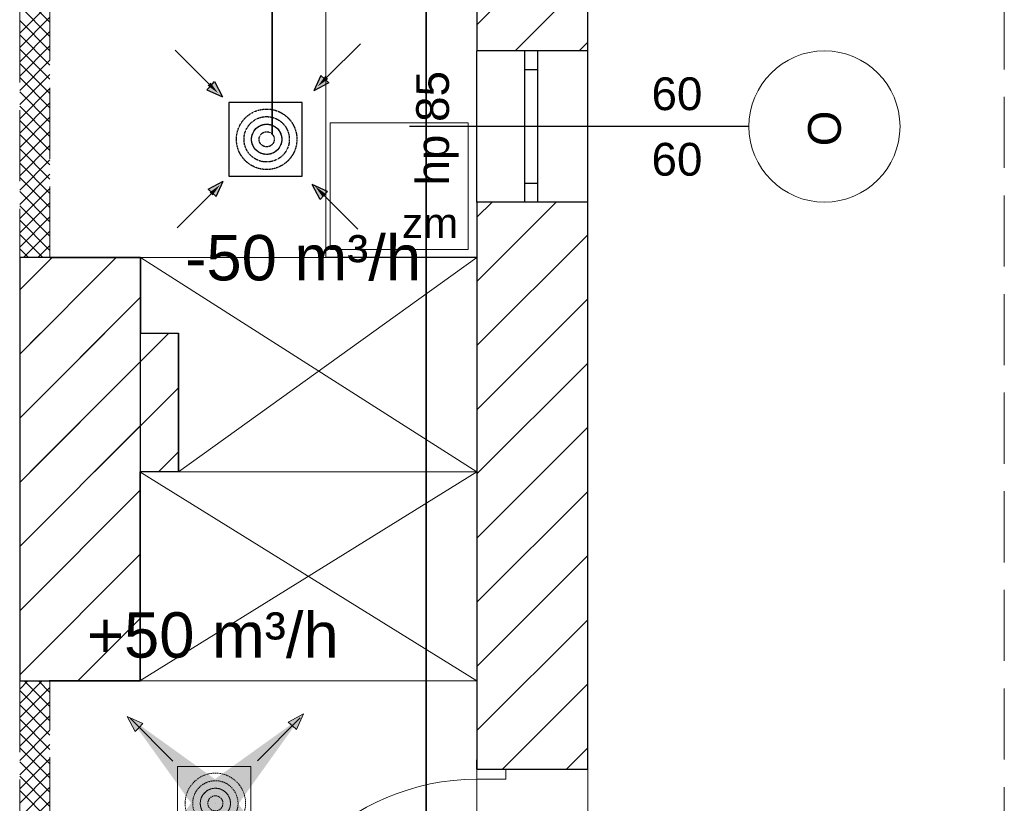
# Model space of a CAD drawing. Header units: millimetres. Extents: x -40063 to 512011, y 350190 to 687060.
# Tile 77 of 256: x 160567 to 164476, y 470241 to 473350. Entities that reach past the tile are written whole.
import ezdxf

# ---------------------------------------------------------------- set-up
doc = ezdxf.new("R2010")
doc.units = ezdxf.units.MM
doc.linetypes.add('DASHED', pattern=[0.75, 0.5, -0.25])
doc.linetypes.add('Krawędzie ukryte', pattern=[391.222223, 282.222223, -109])
for name, color, linetype in [('2D - Ogólne', 8, 'Continuous'), ('Elementy Modelu - Strefy', 8, 'Continuous'), ('IS_opisy', 7, 'Continuous'), ('IS_urządzenia', 7, 'Continuous'), ('Konstrukcja - Ściany zew', 8, 'Continuous'), ('Opisy - Teksty', 8, 'Continuous'), ('Sciany', 8, 'Continuous'), ('X_ref', 8, 'Continuous')]:
    doc.layers.add(name, color=color, linetype=linetype)
doc.layers.add('AP_nawiew N2', color=4, linetype='Continuous', lineweight=35)
doc.layers.add('AP_wywiew W2', color=6, linetype='Continuous', lineweight=35)
doc.styles.add('FDBES', font='simplex.shx')
doc.styles.add('GENERATED_STYLE_1', font='arial.ttf')
doc.styles.add('Schedule-Header', font='arial.ttf')
doc.dimstyles.new('FDBES', dxfattribs={"dimscale": 50, "dimtxt": 4, "dimasz": 2.5, "dimexe": 0.8, "dimexo": 2, "dimgap": 1, "dimtad": 1, "dimdsep": 46, "dimtxsty": 'FDBES', "dimcen": 2.5, "dimclrd": 4, "dimclre": 5, "dimadec": 0, "dimazin": 0, "dimtfac": 1, "dimtmove": 0, "dimatfit": 3, "dimfxl": 1, "dimarcsym": 0})

# ---------------------------------------------------------------- blocks, each defined once
blk = doc.blocks.new('ghdfgdf')
at = {"layer": 'IS_urządzenia', "color": 6}
for p, q in [((1245163.3, -116045.8), (1245029, -115911.5)), ((1245629.9, -116020), (1245764.2, -115885.7)), ((1245606.5, -116011.2), (1245578.7, -116073.2)), ((1245622.3, -116026.3), (1245606.5, -116011.2)), ((1245622.3, -116026.3), (1245638.6, -116041)), ((1245170, -116052.3), (1245154.9, -116068.1)), ((1245154.9, -116068.1), (1245217, -116095.9)), ((1245170, -116052.3), (1245184.7, -116036)), ((1245184.7, -116036), (1245217, -116095.9)), ((1245638.6, -116041), (1245578.7, -116073.2)), ((1245533.1, -116119.1), (1245241.3, -116119.1)), ((1245241.3, -116119.1), (1245241.3, -116410.9)), ((1245533.1, -116410.9), (1245533.1, -116119.1)), ((1245241.3, -116410.9), (1245533.1, -116410.9)), ((1245159.6, -116462.8), (1245219.5, -116430.5)), ((1245191.7, -116492.6), (1245219.5, -116430.5)), ((1245634.1, -116471.7), (1245572, -116444)), ((1245604.3, -116503.9), (1245572, -116444)), ((1245171, -116481.8), (1245036.7, -116616.1)), ((1245175.9, -116477.5), (1245159.6, -116462.8)), ((1245175.9, -116477.5), (1245191.7, -116492.6)), ((1245618.9, -116487.6), (1245604.3, -116503.9)), ((1245618.9, -116487.6), (1245634.1, -116471.7)), ((1245619.4, -116486.5), (1245753.7, -116620.9))]:
    blk.add_line(p, q, dxfattribs=at)
at = {"layer": 'IS_urządzenia', "color": 6, "linetype": 'ByBlock', "lineweight": 100}
blk.add_line((1245392, -116265), (1245392, -116265), dxfattribs=at)
at = {"layer": 'IS_urządzenia', "color": 6, "linetype": 'DASHED'}
for radius in [120, 90, 60, 30]:
    blk.add_circle((1245392, -116265), radius, dxfattribs=at)
at = {"layer": 'IS_urządzenia', "color": 6, "linetype": 'ByBlock', "lineweight": -2}
blk.add_circle((1245392, -116265), 60, dxfattribs=at)
at = {"layer": 'IS_urządzenia', "color": 6, "linetype": 'Continuous', "extrusion": (0, 0, -1)}
for points in [[(-1245578.7, -116073.2), (-1245622.3, -116026.3), (-1245606.5, -116011.2)], [(-1245622.3, -116026.3), (-1245578.7, -116073.2), (-1245638.6, -116041)], [(-1245217, -116095.9), (-1245170, -116052.3), (-1245154.9, -116068.1)], [(-1245170, -116052.3), (-1245217, -116095.9), (-1245184.7, -116036)], [(-1245175.9, -116477.5), (-1245219.5, -116430.5), (-1245159.6, -116462.8)], [(-1245219.5, -116430.5), (-1245175.9, -116477.5), (-1245191.7, -116492.6)], [(-1245572, -116444), (-1245618.9, -116487.6), (-1245634.1, -116471.7)], [(-1245618.9, -116487.6), (-1245572, -116444), (-1245604.3, -116503.9)]]:
    blk.add_solid(points, dxfattribs=at)
at = {"layer": 'IS_urządzenia', "color": 6}
for points in [[(1245635.8, -116025.9), (1245594.5, -116055.4), (1245624, -116014.1)], [(1245169.2, -116040), (1245198.7, -116081.2), (1245157.4, -116051.7)], [(1245165.2, -116475.9), (1245206.4, -116446.4), (1245176.9, -116487.7)], [(1245613.5, -116492.4), (1245584, -116451.2), (1245625.3, -116480.7)]]:
    blk.add_solid(points, dxfattribs=at)
blk = doc.blocks.new('fdgdfg')
at = {"layer": '2D - Ogólne', "color": 8, "linetype": 'Continuous'}
for p, q in [((-182995.7, 463969.9), (-182635.7, 463969.9)), ((-182635.7, 463969.9), (-182635.7, 463669.9)), ((-182635.7, 463669.9), (-182485.7, 463669.9)), ((-182485.7, 463669.9), (-182485.7, 463119.9)), ((-182485.7, 463119.9), (-182638.2, 463119.9)), ((-182638.2, 462289.9), (-182998.2, 462289.9))]:
    blk.add_line(p, q, dxfattribs=at)
at = {"layer": '2D - Ogólne', "color": 8, "linetype": 'Continuous', "lineweight": 13}
for p, q in [((-182635.7, 463969.9), (-181300.3, 463969.9)), ((-182635.7, 463969.9), (-181300.3, 463119.9)), ((-181300.3, 463969.9), (-182485.7, 463119.9)), ((-181300.3, 463119.9), (-182638.2, 462289.9)), ((-182638.2, 463119.9), (-181300.3, 462289.9)), ((-182485.7, 463119.9), (-181300.3, 463119.9)), ((-182638.2, 462289.9), (-181300.3, 462289.9))]:
    blk.add_line(p, q, dxfattribs=at)
at = {"layer": 'Elementy Modelu - Strefy', "linetype": 'Continuous', "lineweight": 0}
for p, q in [((-180860.3, 467539.9), (-180860.3, 457379.9)), ((-181300.3, 460139.9), (-181300.3, 466119.9))]:
    blk.add_line(p, q, dxfattribs=at)
at = {"layer": 'Elementy Modelu - Strefy', "color": 8, "linetype": 'Continuous', "lineweight": 0}
for p, q in [((-183115.7, 463944.3), (-183115.7, 463969.9)), ((-183115.7, 463969.9), (-182635.7, 463969.9)), ((-182635.7, 463969.9), (-182635.7, 463669.9)), ((-183115.7, 462289.9), (-183115.7, 463944.3)), ((-182635.7, 463669.9), (-182485.7, 463669.9)), ((-182485.7, 463669.9), (-182485.7, 463119.9)), ((-182485.7, 463119.9), (-182638.2, 463119.9)), ((-182638.2, 463119.9), (-182638.2, 462289.9)), ((-182638.2, 462289.9), (-183115.7, 462289.9))]:
    blk.add_line(p, q, dxfattribs=at)
at = {"layer": 'Konstrukcja - Ściany zew', "linetype": 'Krawędzie ukryte', "lineweight": 15}
blk.add_line((-179206.3, 468519.9), (-179206.3, 456749.9), dxfattribs=at)
at = {"layer": 'Konstrukcja - Ściany zew', "linetype": 'Continuous'}
for p, q in [((-180860.3, 464789.9), (-180860.3, 467539.9)), ((-181300.3, 466119.9), (-181300.3, 464789.9)), ((-181300.3, 464893.2), (-180860.3, 465333.2)), ((-181149, 464789.9), (-180860.3, 465078.7)), ((-180894.5, 464789.9), (-180860.3, 464824.1)), ((-181110.3, 464789.9), (-181300.3, 464789.9)), ((-181300.3, 464189.9), (-181300.3, 464789.9)), ((-181060.3, 464789.9), (-181110.3, 464789.9)), ((-181110.3, 464714.9), (-181110.3, 464789.9)), ((-181060.3, 464789.9), (-181110.3, 464789.9)), ((-180860.3, 464789.9), (-181060.3, 464789.9)), ((-181060.3, 464789.9), (-181060.3, 464714.9)), ((-180860.3, 464189.9), (-180860.3, 464789.9)), ((-181060.3, 464714.9), (-181110.3, 464714.9)), ((-181110.3, 464264.9), (-181110.3, 464714.9)), ((-181060.3, 464714.9), (-181060.3, 464264.9)), ((-180220.4, 464489.9), (-181568.5, 464489.9)), ((-181110.3, 464189.9), (-181110.3, 464264.9)), ((-181110.3, 464264.9), (-181060.3, 464264.9)), ((-181060.3, 464264.9), (-181060.3, 464189.9)), ((-181060.3, 464189.9), (-181110.3, 464189.9)), ((-183115.7, 463841.5), (-182987.3, 463969.9)), ((-183115.7, 463586.9), (-182732.7, 463969.9)), ((-183115.7, 463969.9), (-183115.7, 462289.9)), ((-182635.7, 463969.9), (-183115.7, 463969.9)), ((-182635.7, 462289.9), (-182635.7, 463969.9)), ((-183115.7, 463332.4), (-182635.7, 463812.4)), ((-183115.7, 463586.9), (-183032.7, 463669.9)), ((-183115.7, 463332.4), (-182778.2, 463669.9)), ((-183115.7, 463669.9), (-183115.7, 463119.9)), ((-183073.6, 463119.9), (-182523.6, 463669.9)), ((-182485.7, 463119.9), (-182485.7, 463669.9)), ((-183115.7, 463077.8), (-182635.7, 463557.8)), ((-182819, 463119.9), (-182485.7, 463453.3)), ((-183115.7, 462823.3), (-182635.7, 463303.3)), ((-182564.5, 463119.9), (-182485.7, 463198.7)), ((-183115.7, 462568.7), (-182635.7, 463048.7)), ((-183115.7, 462314.1), (-182635.7, 462794.1)), ((-182885.4, 462289.9), (-182635.7, 462539.6)), ((-183115.7, 462289.9), (-182635.7, 462289.9))]:
    blk.add_line(p, q, dxfattribs=at)
at = {"layer": 'Konstrukcja - Ściany zew', "linetype": 'Krawędzie ukryte', "lineweight": 13}
for p, q in [((-183115.7, 466119.9), (-183115.7, 463969.9)), ((-182995.7, 463969.9), (-182995.7, 466119.9)), ((-183115.7, 463969.9), (-182995.7, 463969.9))]:
    blk.add_line(p, q, dxfattribs=at)
at = {"layer": 'Konstrukcja - Ściany zew', "linetype": 'Continuous', "lineweight": 13}
for p, q in [((-182995.7, 464903.3), (-183115.7, 465023.3)), ((-183115.7, 464859.7), (-182995.7, 464979.7)), ((-182995.7, 464846.8), (-183115.7, 464966.8)), ((-183115.7, 464803.1), (-182995.7, 464923.1)), ((-182995.7, 464790.2), (-183115.7, 464910.2)), ((-183115.7, 464746.5), (-182995.7, 464866.5)), ((-182995.7, 464733.6), (-183115.7, 464853.6)), ((-183115.7, 464690), (-182995.7, 464810)), ((-182995.7, 464677.1), (-183115.7, 464797.1)), ((-183115.7, 464633.4), (-182995.7, 464753.4)), ((-182995.7, 464620.5), (-183115.7, 464740.5)), ((-183115.7, 464576.8), (-182995.7, 464696.8)), ((-182995.7, 464563.9), (-183115.7, 464683.9)), ((-183115.7, 464520.2), (-182995.7, 464640.2)), ((-182995.7, 464507.3), (-183115.7, 464627.3)), ((-183115.7, 464463.7), (-182995.7, 464583.7)), ((-182995.7, 464450.8), (-183115.7, 464570.8)), ((-183115.7, 464407.1), (-182995.7, 464527.1)), ((-182995.7, 464394.2), (-183115.7, 464514.2)), ((-183115.7, 464350.5), (-182995.7, 464470.5)), ((-181882.7, 464504.9), (-181335.2, 464504.9)), ((-181882.7, 464002.3), (-181882.7, 464504.9)), ((-181335.2, 464504.9), (-181335.2, 464002.3)), ((-182995.7, 464337.6), (-183115.7, 464457.6)), ((-183115.7, 464294), (-182995.7, 464414)), ((-182995.7, 464281.1), (-183115.7, 464401.1)), ((-183115.7, 464237.4), (-182995.7, 464357.4)), ((-182995.7, 464224.5), (-183115.7, 464344.5)), ((-183115.7, 464180.8), (-182995.7, 464300.8)), ((-182995.7, 464167.9), (-183115.7, 464287.9)), ((-183115.7, 464124.3), (-182995.7, 464244.3)), ((-182995.7, 464111.4), (-183115.7, 464231.4)), ((-183115.7, 464067.7), (-182995.7, 464187.7)), ((-182995.7, 464054.8), (-183115.7, 464174.8)), ((-183115.7, 464011.1), (-182995.7, 464131.1)), ((-182995.7, 463998.2), (-183115.7, 464118.2)), ((-183023.9, 463969.9), (-183115.7, 464061.7)), ((-183100.3, 463969.9), (-182995.7, 464074.6)), ((-183080.4, 463969.9), (-183115.7, 464005.1)), ((-183043.8, 463969.9), (-182995.7, 464018)), ((-181335.2, 464002.3), (-181882.7, 464002.3))]:
    blk.add_line(p, q, dxfattribs=at)
at = {"layer": 'Konstrukcja - Ściany zew', "color": 8, "linetype": 'Continuous'}
for p, q in [((-181300.3, 464129.6), (-181239.9, 464189.9)), ((-181300.3, 463875), (-180985.4, 464189.9)), ((-181110.3, 464189.9), (-181300.3, 464189.9)), ((-181300.3, 464189.9), (-181300.3, 461939.9)), ((-181060.3, 464189.9), (-181110.3, 464189.9)), ((-180860.3, 464189.9), (-181060.3, 464189.9)), ((-180860.3, 461939.9), (-180860.3, 464189.9)), ((-181300.3, 463620.4), (-180860.3, 464060.4)), ((-181300.3, 463365.9), (-180860.3, 463805.9)), ((-181300.3, 463111.3), (-180860.3, 463551.3)), ((-181300.3, 462856.8), (-180860.3, 463296.8)), ((-181300.3, 462602.2), (-180860.3, 463042.2)), ((-181300.3, 462347.6), (-180860.3, 462787.6)), ((-181300.3, 462093.1), (-180860.3, 462533.1)), ((-181198.9, 461939.9), (-180860.3, 462278.5)), ((-180944.3, 461939.9), (-180860.3, 462024)), ((-181300.3, 461939.9), (-181300.3, 461976.9)), ((-180860.3, 461939.9), (-180860.3, 461976.9)), ((-181300.3, 461939.9), (-181185.3, 461939.9)), ((-181185.3, 461939.9), (-180860.3, 461939.9))]:
    blk.add_line(p, q, dxfattribs=at)
at = {"layer": 'Konstrukcja - Ściany zew', "color": 8, "linetype": 'Continuous', "lineweight": 13}
for p, q in [((-183115.7, 462257.5), (-183083.3, 462289.9)), ((-183115.7, 462200.9), (-183026.7, 462289.9)), ((-182995.7, 462188), (-183097.5, 462289.9)), ((-182995.7, 462244.6), (-183040.9, 462289.9)), ((-183115.7, 462144.4), (-182995.7, 462264.4)), ((-182995.7, 462131.5), (-183115.7, 462251.5)), ((-183115.7, 462087.8), (-182995.7, 462207.8)), ((-182995.7, 462074.9), (-183115.7, 462194.9)), ((-183115.7, 462031.2), (-182995.7, 462151.2)), ((-182995.7, 462018.3), (-183115.7, 462138.3)), ((-183115.7, 461974.7), (-182995.7, 462094.7)), ((-182995.7, 461961.8), (-183115.7, 462081.8)), ((-183115.7, 461918.1), (-182995.7, 462038.1)), ((-182995.7, 461905.2), (-183115.7, 462025.2)), ((-183115.7, 461861.5), (-182995.7, 461981.5)), ((-182995.7, 461848.6), (-183115.7, 461968.6)), ((-181300.3, 461939.9), (-181300.3, 461976.9)), ((-180860.3, 461939.9), (-180860.3, 461976.9)), ((-181300.3, 461899.9), (-181300.3, 461939.9)), ((-181300.3, 461939.9), (-181185.3, 461939.9)), ((-181300.3, 461939.9), (-181185.3, 461939.9)), ((-181185.3, 461939.9), (-181185.3, 461899.9)), ((-181185.3, 461939.9), (-180860.3, 461939.9)), ((-183115.7, 461805), (-182995.7, 461925)), ((-182995.7, 461792.1), (-183115.7, 461912.1)), ((-181185.3, 461899.9), (-181300.3, 461899.9)), ((-183115.7, 461748.4), (-182995.7, 461868.4)), ((-182995.7, 461735.5), (-183115.7, 461855.5)), ((-183115.7, 461691.8), (-182995.7, 461811.8))]:
    blk.add_line(p, q, dxfattribs=at)
at = {"layer": 'Konstrukcja - Ściany zew', "color": 8, "linetype": 'Krawędzie ukryte', "lineweight": 13}
for p, q in [((-183115.7, 462289.9), (-183115.7, 460139.9)), ((-182995.7, 462289.9), (-183115.7, 462289.9)), ((-182995.7, 460139.9), (-182995.7, 462289.9))]:
    blk.add_line(p, q, dxfattribs=at)
at = {"layer": 'Konstrukcja - Ściany zew', "color": 251, "linetype": 'Continuous', "lineweight": 13}
for start, end in [(90, 270), (270, 90)]:
    blk.add_arc((-179920.4, 464489.9), 300, start, end, dxfattribs=at)
at = {"layer": 'Konstrukcja - Ściany zew', "color": 8, "linetype": 'Continuous', "lineweight": 13}
blk.add_arc((-181300.3, 460979.9), 920, 90, 180, dxfattribs=at)
at = {"layer": 'Sciany', "linetype": 'Continuous', "lineweight": 13}
blk.add_line((-181900.3, 463969.9), (-181900.3, 466119.9), dxfattribs=at)
at = {"layer": 'Sciany', "color": 8, "linetype": 'Continuous'}
blk.add_line((-181300.3, 463969.9), (-181900.3, 463969.9), dxfattribs=at)
at = {"layer": 'Konstrukcja - Ściany zew', "style": 'GENERATED_STYLE_1'}
for s, p in [('hp 85', (-181411.4, 464255.7)), ('O', (-179855.4, 464411.6))]:
    blk.add_text(s, height=130, rotation=90, dxfattribs=at).set_placement(p)
for p in [(-180607, 464554.9), (-180607, 464294.9)]:
    blk.add_text('60', height=130, dxfattribs=at).set_placement(p)
at = {"layer": 'Opisy - Teksty', "color": 8, "linetype": 'Continuous', "lineweight": 13, "style": 'GENERATED_STYLE_1'}
blk.add_text('zm', height=120, dxfattribs=at).set_placement((-181598, 464047))
blk = doc.blocks.new('fgf')
at = {"layer": 'AP_nawiew N2', "lineweight": 20}
for points in [[(7255.24, 19867.32), (7256.82, 19865.8), (7259.6, 19872.01), (7253.61, 19868.78)], [(7194.34, 19866.65), (7195.85, 19868.24), (7189.64, 19871.01), (7192.87, 19865.03)], [(7193.68, 19805.96), (7192.1, 19807.47), (7189.32, 19801.26), (7195.31, 19804.49)], [(7254.55, 19806.37), (7253.04, 19804.78), (7259.24, 19802.01), (7256.02, 19807.99)]]:
    blk.add_hatch(color=4, dxfattribs=at).paths.add_polyline_path(points)
at = {"layer": 'AP_nawiew N2', "color": 4, "lineweight": 20}
for p, q in [((7253.61, 19868.78), (7259.6, 19872.01)), ((7256.82, 19865.8), (7259.6, 19872.01)), ((7192.87, 19865.03), (7189.64, 19871.01)), ((7195.85, 19868.24), (7189.64, 19871.01)), ((7194.34, 19866.65), (7195.85, 19868.24)), ((7255.24, 19867.32), (7253.61, 19868.78)), ((7255.24, 19867.32), (7256.82, 19865.8)), ((7194.34, 19866.65), (7192.87, 19865.03)), ((7209.6, 19851.12), (7209.6, 19821.94)), ((7238.77, 19851.12), (7209.6, 19851.12)), ((7238.77, 19821.94), (7238.77, 19851.12)), ((7209.6, 19821.94), (7238.77, 19821.94)), ((7192.1, 19807.47), (7189.32, 19801.26)), ((7193.68, 19805.96), (7192.1, 19807.47)), ((7193.68, 19805.96), (7195.31, 19804.49)), ((7254.55, 19806.37), (7253.04, 19804.78)), ((7253.04, 19804.78), (7259.24, 19802.01)), ((7254.55, 19806.37), (7256.02, 19807.99)), ((7256.02, 19807.99), (7259.24, 19802.01)), ((7195.31, 19804.49), (7189.32, 19801.26))]:
    blk.add_line(p, q, dxfattribs=at)
at = {"layer": 'AP_nawiew N2', "color": 4, "linetype": 'ByBlock', "lineweight": 20}
blk.add_line((7224.66, 19836.53), (7224.66, 19836.53), dxfattribs=at)
at = {"layer": 'AP_nawiew N2', "color": 4, "linetype": 'DASHED', "lineweight": 20}
for radius in [12, 9, 6, 3]:
    blk.add_circle((7224.66, 19836.53), radius, dxfattribs=at)
at = {"layer": 'AP_nawiew N2', "color": 4, "linetype": 'ByBlock', "lineweight": 20}
blk.add_circle((7224.66, 19836.53), 6, dxfattribs=at)
at = {"layer": 'AP_nawiew N2', "color": 4, "lineweight": 20}
for points in [[(7190.85, 19870.29), (7207.82, 19853.32)], [(7258.29, 19870.42), (7241.32, 19853.45)], [(7257.42, 19803.48), (7240.45, 19820.45)], [(7190.9, 19803.05), (7207.87, 19820.02)]]:
    blk.add_leader(points, dimstyle='FDBES', override={"dimscale": 20, "dimclrd": 256}, dxfattribs=at)

msp = doc.modelspace()

# ---------------------------------------------------------------- linework, layer by layer
at = {"layer": 'AP_nawiew N2'}
msp.add_line((162180.99825, 469859.29159), (162180.99825, 478129.32756), dxfattribs=at)
at = {"layer": 'AP_wywiew W2'}
msp.add_line((161569.6947, 474081.86786), (161569.6947, 472895.55215), dxfattribs=at)

# ---------------------------------------------------------------- block references
at = {"layer": 'IS_opisy'}
msp.add_blockref('ghdfgdf', (-1083844.47845, 589140.83655), dxfattribs=at)
at = {"layer": 'IS_opisy', "xscale": 10, "yscale": 10, "zscale": 10}
msp.add_blockref('fgf', (89097.2733, 271875.676), dxfattribs=at)
at = {"layer": 'X_ref'}
msp.add_blockref('fdgdfg', (343682.59615, 8436.71479), dxfattribs=at)

# ---------------------------------------------------------------- texts
at = {"layer": 'IS_opisy', "color": 7, "char_height": 180, "attachment_point": 5, "style": 'Schedule-Header'}
for s, insert in [('-50 m³/h', (161692.66329, 472404.71589, 5598.97761)), ('+50 m³/h', (161333.90064, 470907.90442))]:
    msp.add_mtext(s, dxfattribs=dict(at, insert=insert))

doc.saveas('drawing.dxf')
